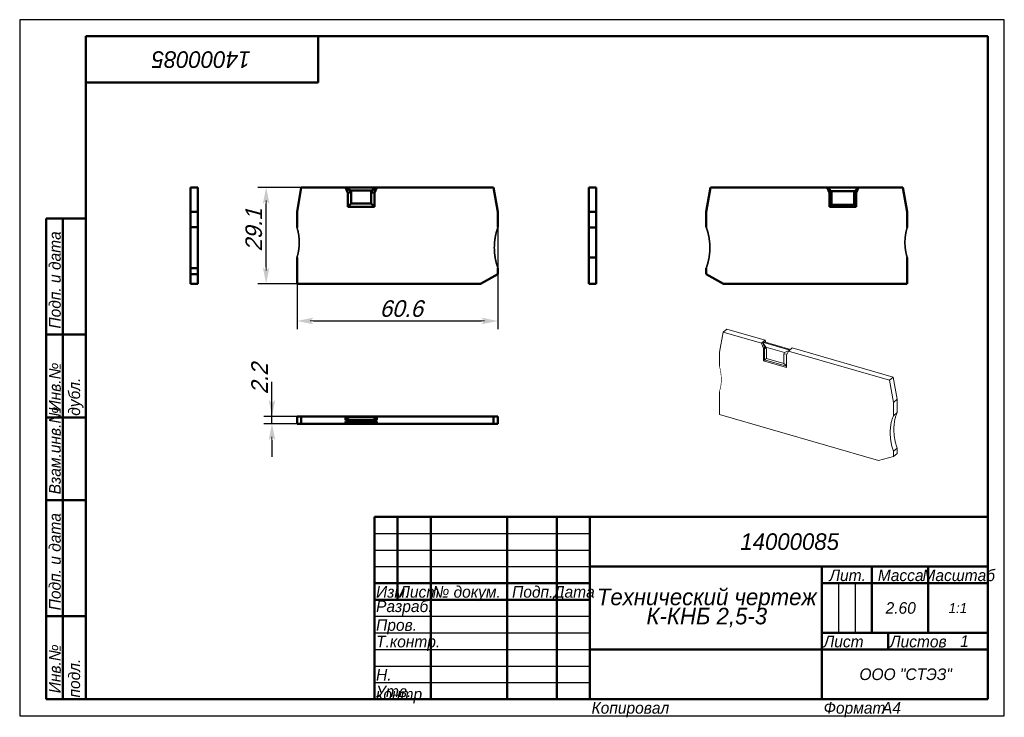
# Model space of a CAD drawing. Header units: millimetres. Extents: x 0 to 297, y 0 to 210.
import ezdxf

# ---------------------------------------------------------------- set-up
doc = ezdxf.new("R2010")
doc.units = ezdxf.units.MM
doc.styles.add('TextStyle_1', font='T-FLEX Type A.TTF', dxfattribs={"oblique": 15, "height": 5})
doc.dimstyles.new('DIM_ST_1', dxfattribs={"dimtxt": 5, "dimasz": 5, "dimexe": 2.5, "dimexo": 0, "dimtad": 1, "dimrnd": 0.01, "dimdsep": 46, "dimtxsty": 'TextStyle_1', "dimblk": 'Arrow_3_C7_Status', "dimcen": 0.09, "dimclrd": 7, "dimclre": 7, "dimclrt": 7, "dimazin": 0, "dimtfac": 1, "dimtdec": 0, "dimtmove": 0, "dimatfit": 0, "dimldrblk": 'NONE', "dimfxl": 1, "dimtvp": 1, "dimtolj": 1, "dimarcsym": 0})
doc.dimstyles.new('DIM_ST_2', dxfattribs={"dimtxt": 5, "dimasz": 5, "dimexe": 2.5, "dimexo": 0, "dimtad": 1, "dimrnd": 0.01, "dimdsep": 46, "dimtxsty": 'TextStyle_1', "dimblk": 'Arrow_3_C7_Status', "dimcen": 0.09, "dimclrd": 7, "dimclre": 7, "dimclrt": 7, "dimazin": 0, "dimtfac": 1, "dimtdec": 0, "dimtmove": 0, "dimatfit": 0, "dimldrblk": 'NONE', "dimfxl": 1, "dimtvp": 1, "dimtolj": 1, "dimarcsym": 0})

# ---------------------------------------------------------------- blocks, each defined once
blk = doc.blocks.new('Arrow_3_C7_Status')
at = {"color": 7, "lineweight": 0, "flags": 128}
blk.add_lwpolyline([(-1, 0), (-0.8, 0)], dxfattribs=at)
at = {"color": 7}
blk.add_solid([(-1, -0.2), (0, 0), (-0.8, 0), (-1, 0.2)], dxfattribs=at)
blk = doc.blocks.new('*D5')
at = {"color": 7, "lineweight": -2}
for p, q in [((144.25, 152.05), (144.25, 116.6)), ((83.65, 130.32), (83.65, 116.6)), ((88.65, 119.1), (139.25, 119.1))]:
    blk.add_line(p, q, dxfattribs=at)
at = {"layer": 'Defpoints', "color": 0}
for p in [(144.25, 152.05), (83.65, 130.32), (144.25, 119.1)]:
    blk.add_point(p, dxfattribs=at)
at = {"color": 7, "lineweight": -2, "xscale": 5, "yscale": 5, "zscale": 5}
for p, rotation in [((83.65, 119.1), 180), ((144.25, 119.1), 360)]:
    blk.add_blockref('Arrow_3_C7_Status', p, dxfattribs=dict(at, rotation=rotation))
blk = doc.blocks.new('_None')
blk = doc.blocks.new('*D6')
at = {"color": 7, "lineweight": -2}
for p, q in [((107.75, 159.42), (71.84, 159.42)), ((74.34, 135.32), (74.34, 154.42)), ((83.65, 130.32), (71.84, 130.32))]:
    blk.add_line(p, q, dxfattribs=at)
at = {"layer": 'Defpoints', "color": 0}
for p in [(74.34, 159.42), (107.75, 159.42), (83.65, 130.32)]:
    blk.add_point(p, dxfattribs=at)
at = {"color": 7, "lineweight": -2, "xscale": 5, "yscale": 5, "zscale": 5}
for p, rotation in [((74.34, 159.42), 90), ((74.34, 130.32), 270)]:
    blk.add_blockref('Arrow_3_C7_Status', p, dxfattribs=dict(at, rotation=rotation))
blk = doc.blocks.new('*D7')
at = {"color": 7, "lineweight": -2}
for p, q in [((76.1, 90.32), (76.1, 100.74)), ((76.1, 95.32), (76.1, 100.32)), ((84.95, 90.32), (73.6, 90.32)), ((76.1, 88.12), (76.1, 90.32)), ((84.95, 88.12), (73.6, 88.12)), ((76.1, 83.12), (76.1, 78.12))]:
    blk.add_line(p, q, dxfattribs=at)
at = {"layer": 'Defpoints', "color": 0}
for p in [(76.1, 90.32), (84.95, 90.32), (84.95, 88.12)]:
    blk.add_point(p, dxfattribs=at)
at = {"color": 7, "lineweight": -2, "xscale": 5, "yscale": 5, "zscale": 5}
for p, rotation in [((76.1, 90.32), 270), ((76.1, 88.12), 90)]:
    blk.add_blockref('Arrow_3_C7_Status', p, dxfattribs=dict(at, rotation=rotation))
blk = doc.blocks.new('_FR1Страница_1')
at = {"color": 7, "lineweight": 25, "flags": 128}
for points in [[(0, 210), (0, 0)], [(297, 210), (0, 210)], [(297, 0), (297, 210)], [(107, 55), (172, 55)], [(107, 50), (172, 50)], [(107, 45), (172, 45)], [(247, 40), (247, 25)], [(252, 40), (252, 25)], [(107, 30), (172, 30)], [(107, 25), (172, 25)], [(107, 20), (172, 20)], [(242, 20), (292, 20)], [(107, 15), (172, 15)], [(107, 10), (172, 10)], [(0, 0), (297, 0)]]:
    blk.add_lwpolyline(points, dxfattribs=at)
at = {"color": 7, "lineweight": 50, "flags": 128}
for points in [[(20, 5), (20, 205)], [(20, 205), (292, 205)], [(90, 191), (90, 205)], [(292, 205), (292, 5)], [(20, 191), (90, 191)], [(8, 5), (8, 150)], [(8, 150), (20, 150)], [(13, 150), (13, 5)], [(8, 115), (20, 115)], [(8, 90), (20, 90)], [(20, 65), (8, 65)], [(107, 5), (107, 60)], [(107, 60), (292, 60)], [(114, 60), (114, 35)], [(124, 60), (124, 5)], [(147, 60), (147, 5)], [(162, 60), (162, 5)], [(172, 60), (172, 5)], [(172, 45), (292, 45)], [(242, 45), (242, 5)], [(257, 45), (257, 25)], [(274, 45), (274, 25)], [(107, 40), (172, 40)], [(242, 40), (292, 40)], [(107, 35), (172, 35)], [(8, 30), (20, 30)], [(242, 25), (292, 25)], [(262, 25), (262, 20)], [(172, 20), (292, 20)], [(20, 5), (8, 5)], [(292, 5), (20, 5)]]:
    blk.add_lwpolyline(points, dxfattribs=at)
at = {"color": 7}
for s, insert, char_height, width, attachment_point, rotation in [('\\pl0.5;{\\fT-FLEX Type A|b0|i1;\\l14000085 \\P}', (55, 198), 5, 72.5, 5, 180), ('\\pl0.5;{\\fT-FLEX Type A|b0|i1;\\l Подп. и дата\\P}', (8.875, 115), 3.5, 36.75, 1, 90), ('\\pl0.5;{\\fT-FLEX Type A|b0|i1;\\l\\P}', (16.5, 132.5), 3.5, 36.75, 5, 90), ('\\pl0.5;{\\fT-FLEX Type A|b0|i1;\\l Инв.№ дубл.\\P}', (8.875, 90), 3.5, 26.75, 1, 90), ('\\pl0.5;{\\fT-FLEX Type A|b0|i1;\\l\\P}', (16.5, 102.5), 3.5, 26.75, 5, 90), ('\\pl0.5;{\\fT-FLEX Type A|b0|i1;\\l Взам.инв.№\\P}', (8.875, 65), 3.5, 26.75, 1, 90), ('\\pl0.5;{\\fT-FLEX Type A|b0|i1;\\l\\P}', (16.5, 77.5), 3.5, 26.75, 5, 90), ('\\pl0.5;{\\fT-FLEX Type A|b0|i1;\\l Подп. и дата\\P}', (8.875, 30), 3.5, 36.75, 1, 90), ('\\pl0.5;{\\fT-FLEX Type A|b0|i1;\\l\\P}', (16.5, 47.5), 3.5, 36.75, 5, 90), ('\\pl0.5;{\\fT-FLEX Type A|b0|i1;\\l Инв.№ подл.\\P}', (8.875, 5), 3.5, 26.75, 1, 90), ('\\pl0.5;{\\fT-FLEX Type A|b0|i1;\\l\\H0.857143x;\\P}', (16.5, 17.5), 3.5, 26.75, 5, 90)]:
    blk.add_mtext(s, dxfattribs=dict(at, insert=insert, char_height=char_height, width=width, attachment_point=attachment_point, rotation=rotation))
for s, insert, char_height, width, attachment_point in [('{\\fT-FLEX Type A|b0|i1;\\l\\P}', (110.5, 59.125), 3.5, 8.75, 2), ('{\\fT-FLEX Type A|b0|i1;\\l\\P}', (114, 59.125), 3.5, 11.75, 1), ('{\\fT-FLEX Type A|b0|i1;\\l \\P}', (124, 59.125), 3.5, 24.75, 1), ('{\\fT-FLEX Type A|b0|i1;\\l\\P}', (162, 59.125), 3.5, 11.75, 1), ('{\\fT-FLEX Type A|b0|i1;\\l\\fT-FLEX Type A|b0|i0;\\P}', (110.5, 54.125), 3.5, 8.75, 2), ('{\\fT-FLEX Type A|b0|i1;\\l\\P}', (114, 54.125), 3.5, 11.75, 1), ('{\\fT-FLEX Type A|b0|i1;\\l \\P}', (124, 54.125), 3.5, 24.75, 1), ('{\\fT-FLEX Type A|b0|i1;\\l\\P}', (162, 54.125), 3.5, 11.75, 1), ('\\pl0.5;{\\fT-FLEX Type A|b0|i1;\\l14000085 \\P}', (232, 52.5), 5, 122.5, 5), ('{\\fT-FLEX Type A|b0|i1;\\l\\P}', (110.5, 49.125), 3.5, 8.75, 2), ('{\\fT-FLEX Type A|b0|i1;\\l\\P}', (114, 49.125), 3.5, 11.75, 1), ('{\\fT-FLEX Type A|b0|i1;\\l \\P}', (124, 49.125), 3.5, 24.75, 1), ('{\\fT-FLEX Type A|b0|i1;\\l\\P}', (162, 49.125), 3.5, 11.75, 1), ('{\\fT-FLEX Type A|b0|i1;\\l \\P}', (110.5, 44.125), 3.5, 8.75, 2), ('{\\fT-FLEX Type A|b0|i1;\\l\\P}', (114, 44.125), 3.5, 11.75, 1), ('{\\fT-FLEX Type A|b0|i1;\\l \\P}', (124, 44.125), 3.5, 24.75, 1), ('{\\fT-FLEX Type A|b0|i1;\\l\\P}', (162, 44.125), 3.5, 11.75, 1), ('\\pl0.5;{\\fT-FLEX Type A|b0|i1;\\lЛит.\\P}', (249.5, 44.125), 3.5, 16.75, 2), ('\\pl0.5;{\\fT-FLEX Type A|b0|i1;\\lМасса\\P}', (265.5, 44.125), 3.5, 18.75, 2), ('\\pl0.5;{\\fT-FLEX Type A|b0|i1;\\lМасштаб\\P}', (283, 44.125), 3.5, 19.75, 2), ('\\pl0.5;{\\fT-FLEX Type A|b0|i1;\\lИзм.\\H0.857143x;\\P}', (107, 39.125), 3.5, 8.75, 1), ('\\pl0.5;{\\fT-FLEX Type A|b0|i1;\\lЛист\\fT-FLEX Type A|b0|i0;\\H0.857143x;\\P}', (114, 39.125), 3.5, 11.75, 1), ('\\pl0.5;{\\fT-FLEX Type A|b0|i1;\\l№ докум.\\P}', (124, 39.125), 3.5, 24.75, 1), ('\\pl0.5;{\\fT-FLEX Type A|b0|i1;\\lПодп.\\P}', (154.5, 39.125), 3.5, 16.75, 2), ('\\pl0.5;{\\fT-FLEX Type A|b0|i1;\\lДата\\fT-FLEX Type A|b0|i0;\\H0.857143x;\\P}', (167, 39.125), 3.5, 11.75, 2), ('\\pl0.5;{\\fT-FLEX Type A|b0|i1;\\lРазраб.\\P}', (107, 32.5), 3.5, 18.75, 4), ('\\pl0.5;{\\fT-FLEX Type A|b0|i1;\\l\\P}', (124, 34.125), 3.5, 24.75, 1), ('\\pl0.5;{\\fT-FLEX Type A|b0|i1;\\l\\H0.857143x;\\P}', (162, 34.125), 3.5, 11.75, 1), ('\\pl0.5;{\\fT-FLEX Type A|b0|i1;\\l2.60\\P}', (265.5, 32.5), 3.5, 18.75, 5), ('{\\fT-FLEX Type A|b0|i1;\\l1:1\\P}', (283, 32.5), 3, 19.5, 5), ('\\pl0.5;{\\fT-FLEX Type A|b0|i1;\\l\\P}', (244.5, 32.5), 3.5, 6.75, 5), ('\\pl0.5;{\\fT-FLEX Type A|b0|i1;\\l\\P}', (249.5, 32.5), 3.5, 6.75, 5), ('\\pl0.5;{\\fT-FLEX Type A|b0|i1;\\l\\P}', (254.5, 32.5), 3.5, 6.75, 5), ('\\pl0.5;{\\fT-FLEX Type A|b0|i1;\\l\\H0.857143x;\\P}', (283, 32.5), 3.5, 19.75, 5), ('\\pl0.5;{\\fT-FLEX Type A|b0|i1;\\lПров.\\P}', (107, 29.125), 3.5, 18.75, 1), ('\\pl0.5;{\\fT-FLEX Type A|b0|i1;\\l\\P}', (124, 29.125), 3.5, 24.75, 1), ('\\pl0.5;{\\fT-FLEX Type A|b0|i1;\\l\\P}', (162, 29.125), 3.5, 11.75, 1), ('\\pl0.5;{\\fT-FLEX Type A|b0|i1;\\lТ.контр.\\P}', (107, 24.125), 3.5, 18.75, 1), ('\\pl0.5;{\\fT-FLEX Type A|b0|i1;\\l\\P}', (124, 24.125), 3.5, 24.75, 1), ('\\pl0.5;{\\fT-FLEX Type A|b0|i1;\\l\\H0.857143x;\\P}', (162, 24.125), 3.5, 11.75, 1), ('\\pl0.5;{\\fT-FLEX Type A|b0|i1;\\lЛист\\P}', (242, 24.125), 3.5, 11.75, 1), ('\\pl0.5;{\\fT-FLEX Type A|b0|i1;\\l\\H0.857143x;\\P}', (257, 24.125), 3.5, 11.75, 2), ('\\pl0.5;{\\fT-FLEX Type A|b0|i1;\\lЛистов\\P}', (262, 24.125), 3.5, 17.75, 1), ('{\\fT-FLEX Type A|b0|i1;\\l1\\P}', (285, 22.5), 3.5, 15.75, 5), ('\\pl0.5;{\\fT-FLEX Type A|b0|i1;\\l\\H0.857143x;\\P}', (285, 24.125), 3.5, 15.75, 2), ('{\\fT-FLEX Type A|b0|i1;\\l\\P}', (257, 22.5), 3.5, 11.75, 5), ('\\pl0.5;{\\fT-FLEX Type A|b0|i1;\\l\\P}', (107, 19.125), 3.5, 18.75, 1), ('\\pl0.5;{\\fT-FLEX Type A|b0|i1;\\l\\P}', (124, 19.125), 3.5, 24.75, 1), ('\\pl0.5;{\\fT-FLEX Type A|b0|i1;\\l\\P}', (162, 19.125), 3.5, 11.75, 1), ('{\\fT-FLEX Type A|b0|i1;\\l}', (207, 20), 3, 71.5, 5), ('\\pl0.5;{\\fT-FLEX Type A|b0|i1;\\lН. контр.\\P}', (107, 14.125), 3.5, 18.75, 1), ('\\pl0.5;{\\fT-FLEX Type A|b0|i1;\\l\\P}', (124, 14.125), 3.5, 24.75, 1), ('\\pl0.5;{\\fT-FLEX Type A|b0|i1;\\l\\H0.857143x;\\P}', (162, 14.125), 3.5, 11.75, 1), ('\\pl0.6;{\\fT-FLEX Type A|b0|i1;\\l \\P}', (207, 12.5), 3.5, 71.75, 5), ('\\pl0.5;{\\fT-FLEX Type A|b0|i1;\\lООО "СТЭЗ"\\P}', (267, 12.5), 3.5, 51.75, 5), ('\\pl0.5;{\\fT-FLEX Type A|b0|i1;\\lУтв.\\P}', (107, 9.125), 3.5, 18.75, 1), ('\\pl0.5;{\\fT-FLEX Type A|b0|i1;\\l\\P}', (124, 9.125), 3.5, 24.75, 1), ('\\pl0.5;{\\fT-FLEX Type A|b0|i1;\\l\\H0.857143x;\\P}', (162, 9.125), 3.5, 11.75, 1), ('\\pl0.5;{\\fT-FLEX Type A|b0|i1;\\lКопировал\\P}', (172, 4.125), 3.5, 23.566, 1), ('\\pl0.5;{\\fT-FLEX Type A|b0|i1;\\l\\P}', (193.816, 4.125), 3.5, 40.967, 1), ('\\pl0.5;{\\fT-FLEX Type A|b0|i1;\\lФормат\\P}', (242, 4.125), 3.5, 18.675, 1), ('\\pl0.5;{\\fT-FLEX Type A|b0|i1;\\l\\P}', (258.925, 4.125), 3.5, 9.825, 1), ('{\\fT-FLEX Type A|b0|i1;\\lA4\\P}', (262.962, 4.125), 3.5, 9.825, 2)]:
    blk.add_mtext(s, dxfattribs=dict(at, insert=insert, char_height=char_height, width=width, attachment_point=attachment_point))
at = {"color": 7, "insert": (207, 32.5), "char_height": 5, "width": 72.5, "attachment_point": 5, "line_spacing_factor": 0.692771}
blk.add_mtext('\\pl0.5;{\\fT-FLEX Type A|b0|i1;\\lТехнический чертеж\\PК-КНБ 2,5-3\\P}', dxfattribs=at)
blk = doc.blocks.new('Страница_1')
at = {"color": 7, "lineweight": 50, "flags": 128}
for points in [[(51.515, 159.42), (51.515, 152.047)], [(53.715, 159.42), (51.515, 159.42)], [(53.715, 159.42), (53.715, 152.047)], [(83.65, 152.05), (84.95, 159.42)], [(84.95, 159.42), (98.303, 159.42)], [(98.303, 159.42), (107.747, 159.42)], [(99.802, 158.42), (98.303, 159.42)], [(98.303, 159.42), (99, 157.743)], [(99, 157.743), (100, 157.943)], [(99, 157.743), (99, 153.52)], [(99.802, 158.42), (106.249, 158.42)], [(99.802, 158.42), (100, 157.943)], [(100, 154.52), (100, 157.943)], [(106.249, 158.42), (106.05, 157.943)], [(107.05, 157.743), (106.05, 157.943)], [(106.05, 154.52), (106.05, 157.943)], [(106.249, 158.42), (107.747, 159.42)], [(107.05, 157.743), (107.747, 159.42)], [(107.05, 153.52), (107.05, 157.743)], [(107.747, 159.42), (142.95, 159.42)], [(142.95, 159.42), (144.25, 152.047)], [(171.638, 152.05), (171.638, 159.42)], [(173.838, 159.42), (171.638, 159.42)], [(173.838, 152.05), (173.838, 159.42)], [(208.4, 159.42), (207.1, 152.047)], [(243.603, 159.42), (208.4, 159.42)], [(243.603, 159.42), (253.047, 159.42)], [(243.603, 159.42), (244.752, 158.22)], [(243.603, 159.42), (244.3, 157.743)], [(244.3, 157.743), (244.9, 157.863)], [(244.3, 157.743), (244.3, 153.52)], [(244.752, 158.22), (251.899, 158.22)], [(244.752, 158.22), (244.9, 157.863)], [(244.9, 154.12), (244.9, 157.863)], [(251.899, 158.22), (251.75, 157.863)], [(252.35, 157.743), (251.75, 157.863)], [(251.75, 154.12), (251.75, 157.863)], [(253.047, 159.42), (251.899, 158.22)], [(252.35, 157.743), (253.047, 159.42)], [(252.35, 153.52), (252.35, 157.743)], [(266.4, 159.42), (253.047, 159.42)], [(267.7, 152.05), (266.4, 159.42)], [(99, 153.52), (100, 154.52)], [(100, 154.52), (106.05, 154.52)], [(107.05, 153.52), (106.05, 154.52)], [(51.515, 152.047), (51.515, 147.4)], [(51.515, 152.047), (53.715, 152.047)], [(53.715, 152.047), (53.715, 147.4)], [(83.65, 147.313), (83.65, 152.05)], [(99, 153.52), (107.05, 153.52)], [(144.25, 152.047), (144.25, 147.4)], [(171.638, 152.05), (173.838, 152.05)], [(171.638, 147.313), (171.638, 152.05)], [(173.838, 147.313), (173.838, 152.05)], [(207.1, 152.047), (207.1, 147.4)], [(244.3, 153.52), (244.9, 154.12)], [(244.3, 153.52), (252.35, 153.52)], [(244.9, 154.12), (251.75, 154.12)], [(252.35, 153.52), (251.75, 154.12)], [(267.7, 147.313), (267.7, 152.05)], [(51.515, 147.4), (53.715, 147.4)], [(51.515, 147.4), (51.515, 135.04)], [(53.715, 147.4), (53.715, 135.04)], [(171.638, 142.795), (171.638, 147.313)], [(173.838, 147.313), (171.638, 147.313)], [(173.838, 142.795), (173.838, 147.313)], [(51.515, 143.019), (51.515, 143.019)], [(171.638, 138.276), (171.638, 142.795)], [(173.838, 144.31), (173.838, 144.493)], [(173.838, 143.906), (173.838, 143.962)], [(173.838, 138.276), (173.838, 142.795)], [(83.65, 130.32), (83.65, 138.276)], [(171.638, 138.276), (173.838, 138.276)], [(171.638, 130.32), (171.638, 138.276)], [(173.838, 130.32), (173.838, 138.276)], [(267.7, 130.32), (267.7, 138.276)], [(53.715, 135.04), (51.515, 135.04)], [(51.515, 135.04), (51.515, 133.214)], [(53.715, 135.04), (53.715, 133.214)], [(144.25, 135.04), (144.25, 133.214)], [(207.1, 135.04), (207.1, 133.214)], [(53.715, 133.214), (51.515, 133.214)], [(51.515, 133.214), (51.515, 130.32)], [(53.715, 133.214), (53.715, 130.32)], [(144.25, 133.214), (139.03, 130.32)], [(207.1, 133.214), (212.321, 130.32)], [(51.515, 130.32), (53.715, 130.32)], [(139.03, 130.32), (83.65, 130.32)], [(171.638, 130.32), (173.838, 130.32)], [(212.321, 130.32), (267.7, 130.32)], [(83.65, 90.32), (83.65, 88.12)], [(83.65, 90.32), (84.95, 90.32)], [(84.95, 90.32), (98.303, 90.32)], [(84.95, 88.12), (84.95, 90.32)], [(98.303, 89.22), (98.303, 90.32)], [(99, 90.32), (98.303, 90.32)], [(98.303, 89.22), (99.452, 90.12)], [(107.747, 89.22), (98.303, 89.22)], [(107.05, 90.32), (99, 90.32)], [(99, 90.32), (99, 89.766)], [(106.599, 90.12), (99.452, 90.12)], [(107.747, 89.22), (106.599, 90.12)], [(107.05, 90.32), (107.05, 89.766)], [(107.747, 90.32), (107.05, 90.32)], [(107.747, 89.22), (107.747, 90.32)], [(107.747, 90.32), (142.95, 90.32)], [(142.95, 90.32), (142.95, 88.12)], [(142.95, 90.32), (144.25, 90.32)], [(144.25, 88.12), (144.25, 90.32)], [(83.65, 88.12), (84.95, 88.12)], [(84.95, 88.12), (98.303, 88.12)], [(98.303, 88.82), (98.303, 88.12)], [(99.802, 88.22), (98.303, 88.82)], [(98.303, 88.82), (107.747, 88.82)], [(98.303, 88.12), (99, 88.12)], [(99, 88.12), (99, 88.541)], [(99, 88.12), (107.05, 88.12)], [(99.802, 88.22), (106.249, 88.22)], [(106.249, 88.22), (107.747, 88.82)], [(107.05, 88.12), (107.05, 88.541)], [(107.05, 88.12), (107.747, 88.12)], [(107.747, 88.82), (107.747, 88.12)], [(107.747, 88.12), (142.95, 88.12)], [(142.95, 88.12), (144.25, 88.12)]]:
    blk.add_lwpolyline(points, dxfattribs=at)
at = {"color": 7, "linetype": 'Continuous', "lineweight": 50, "const_width": 0.5}
for points in [[(84.332, 142.795, 0.0749612), (83.65, 147.313, 0.0749612)], [(144.25, 147.4, 0.1764751), (144.25, 135.04, 0.1764751)], [(207.1, 135.04, 0.1764751), (207.1, 147.4, 0.1764751)], [(267.7, 147.313, 0.0749612), (267.019, 142.795, 0.0749612)], [(83.65, 138.276, 0.0749612), (84.332, 142.795, 0.0749612)], [(267.019, 142.795, 0.0749612), (267.7, 138.276, 0.0749612)]]:
    blk.add_lwpolyline(points, format="xyb", dxfattribs=at)
at = {"color": 7, "lineweight": 18, "flags": 128}
for points in [[(212.18, 115.725), (213.28, 116.678)], [(213.28, 116.678), (224.844, 113.339)], [(211.054, 109.667), (212.18, 115.725)], [(212.18, 115.725), (223.744, 112.387)], [(224.294, 112.863), (224.844, 113.339)], [(232.473, 110.502), (224.294, 112.863)], [(225.108, 112.628), (224.844, 113.339)], [(224.094, 112.69), (223.744, 112.387)], [(223.744, 112.387), (224.348, 110.76)], [(224.094, 112.69), (232.273, 110.329)], [(225.092, 111.189), (224.094, 112.69)], [(224.138, 112.57), (224.094, 112.69)], [(224.138, 112.57), (224.698, 111.063)], [(224.348, 110.76), (224.698, 111.063)], [(224.348, 110.76), (224.348, 107.103)], [(224.698, 111.063), (224.698, 107.406)], [(224.698, 111.063), (225.264, 110.727)], [(225.092, 111.189), (230.675, 109.578)], [(225.092, 111.189), (225.264, 110.727)], [(225.264, 107.762), (225.264, 110.727)], [(230.675, 109.578), (232.273, 110.329)], [(231.319, 108.748), (231.923, 110.026)], [(232.273, 110.329), (231.923, 110.026)], [(231.923, 110.026), (262.41, 101.225)], [(232.473, 110.502), (233.023, 110.978)], [(233.023, 110.978), (263.51, 102.178)], [(211.054, 105.565), (211.054, 109.667)], [(224.348, 107.103), (224.698, 107.406)], [(224.348, 107.103), (231.319, 105.09)], [(224.698, 107.406), (225.264, 107.762)], [(224.698, 107.406), (231.319, 105.495)], [(225.264, 107.762), (230.503, 106.25)], [(230.675, 109.578), (230.503, 109.214)], [(231.475, 109.078), (230.503, 109.214)], [(230.503, 106.25), (230.503, 109.214)], [(231.319, 105.09), (231.319, 108.748)], [(231.319, 105.65), (230.503, 106.25)], [(263.51, 102.178), (262.41, 101.225)], [(262.41, 101.225), (263.535, 94.515)], [(263.51, 102.178), (264.635, 95.468)], [(211.054, 90.849), (211.054, 97.739)], [(263.535, 94.515), (264.635, 95.468)], [(264.635, 95.468), (264.635, 91.443)], [(263.535, 94.515), (263.535, 90.491)], [(259.014, 77.004), (211.054, 90.849)], [(263.535, 90.491), (263.44, 90.249), (263.35, 90.004), (263.264, 89.756), (263.184, 89.506), (263.109, 89.252), (263.038, 88.996), (262.977, 88.751), (262.919, 88.505), (262.867, 88.256), (262.819, 88.005), (262.775, 87.752), (262.732, 87.467), (262.695, 87.18), (262.663, 86.89), (262.637, 86.598), (262.617, 86.305), (262.602, 86.009), (262.594, 85.711), (262.591, 85.411), (262.593, 85.125), (262.601, 84.837), (262.614, 84.548), (262.633, 84.258), (262.656, 83.967), (262.685, 83.675), (262.716, 83.398), (262.753, 83.121), (262.794, 82.843), (262.839, 82.565), (262.889, 82.286), (262.95, 81.974), (263.017, 81.662), (263.09, 81.349), (263.168, 81.036), (263.251, 80.724), (263.341, 80.411), (263.435, 80.099), (263.535, 79.786)], [(263.535, 90.491), (264.635, 91.443)], [(264.635, 91.443), (264.54, 91.202), (264.45, 90.957), (264.364, 90.709), (264.284, 90.458), (264.209, 90.205), (264.138, 89.948), (264.077, 89.704), (264.019, 89.458), (263.967, 89.209), (263.919, 88.958), (263.875, 88.705), (263.832, 88.42), (263.795, 88.133), (263.763, 87.843), (263.737, 87.551), (263.717, 87.257), (263.702, 86.961), (263.694, 86.663), (263.691, 86.364), (263.693, 86.078), (263.701, 85.79), (263.714, 85.501), (263.733, 85.211), (263.756, 84.919), (263.785, 84.627), (263.816, 84.351), (263.853, 84.073), (263.894, 83.796), (263.939, 83.517), (263.989, 83.238), (264.05, 82.926), (264.117, 82.614), (264.19, 82.302), (264.268, 81.989), (264.351, 81.676), (264.441, 81.364), (264.535, 81.051), (264.635, 80.739)], [(264.635, 80.739), (263.535, 79.786)], [(264.635, 80.739), (264.635, 79.157)], [(263.535, 78.205), (259.014, 77.004)], [(263.535, 79.786), (263.535, 78.205)], [(264.635, 79.157), (263.535, 78.205)]]:
    blk.add_lwpolyline(points, dxfattribs=at)
at = {"color": 7, "linetype": 'Continuous', "lineweight": 18, "const_width": 0.18}
for points in [[(211.644, 101.482, 0.0689551), (211.054, 105.565, 0.0689551)], [(211.054, 97.739, 0.081762), (211.644, 101.482, 0.081762)]]:
    blk.add_lwpolyline(points, format="xyb", dxfattribs=at)
blk.add_blockref('_FR1Страница_1', (0, 0))
at = {"color": 7, "style": 'TextStyle_1', "oblique": 15}
for s, p in [('29.1', (73.09, 140.047)), ('2.2', (74.85, 96.99))]:
    blk.add_text(s, height=5, rotation=90, dxfattribs=at).set_placement(p)
blk.add_text('60.6', height=5, dxfattribs=at).set_placement((108.593, 120.35))
for base, p1, p2, picture, middle in [((74.34, 159.42), (83.65, 130.32), (107.747, 159.42), '*D6', (74.34, 144.87)), ((76.1, 90.32), (84.95, 88.12), (84.95, 90.32), '*D7', (76.1, 100.74))]:
    dim = blk.add_linear_dim(base=base, p1=p1, p2=p2, angle=90, text=' ', dimstyle='DIM_ST_2')
    dim.commit()
    dim.dimension.update_dxf_attribs({"geometry": picture, "text_midpoint": middle, "dimtype": 160})
dim = blk.add_linear_dim(base=(144.25, 119.1), p1=(83.65, 130.32), p2=(144.25, 152.047), text=' ', dimstyle='DIM_ST_1')
dim.commit()
dim.dimension.update_dxf_attribs({"geometry": '*D5', "text_midpoint": (113.95, 119.1), "dimtype": 160})

msp = doc.modelspace()

# ---------------------------------------------------------------- block references
msp.add_blockref('Страница_1', (0, 0))

doc.saveas('drawing.dxf')
